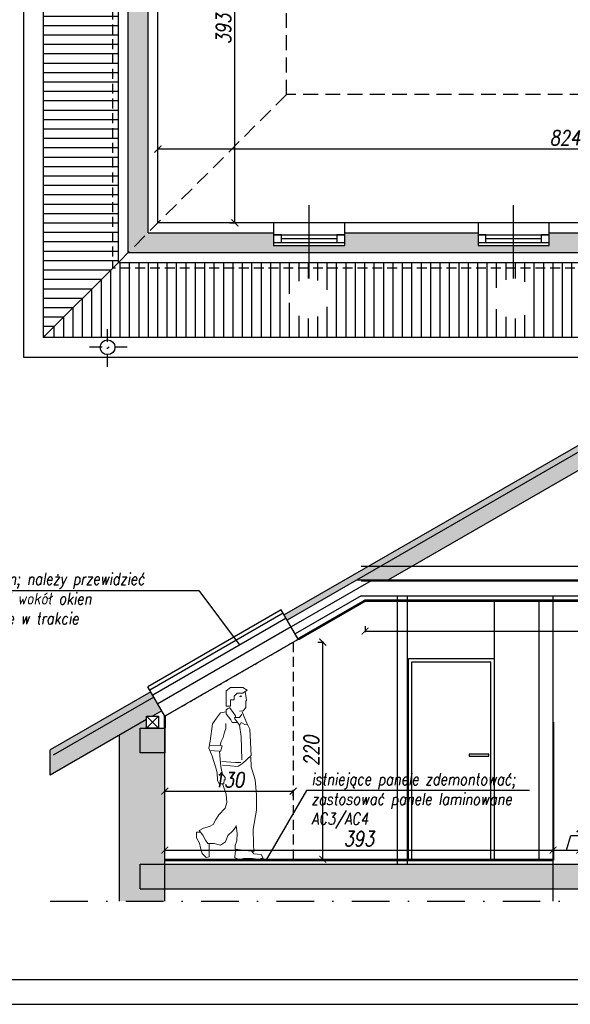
# Model space of a CAD drawing. Header units: millimetres. Extents: x 214604 to 222122, y 23717 to 26152.
# Tile 2 of 26: x 215278 to 215835, y 23735 to 24733. Entities that reach past the tile are written whole.
import ezdxf

# ---------------------------------------------------------------- set-up
doc = ezdxf.new("R2010")
doc.units = ezdxf.units.MM
for name, pattern in [('DASHDOT', [25.4, 12.7, -6.35, 0, -6.35]), ('DASHED', [0.75, 0.5, -0.25]), ('DASHED2', [0.375, 0.25, -0.125])]:
    doc.linetypes.add(name, pattern=pattern)
doc.layers.add('A_ELEWACJA', color=7, linetype='Continuous', lineweight=13)
for name, color, linetype in [('A_inwentaryzacja', 8, 'Continuous'), ('A_INWENTARYZACJA_KRESKI', 8, 'Continuous'), ('A_IZOLACJA', 52, 'Continuous'), ('A_nowe_1', 1, 'Continuous'), ('A_OPIS', 7, 'Continuous'), ('A_OPIS_ZMIANY', 2, 'Continuous'), ('A_P.POŻ.', 10, 'Continuous'), ('A_WYMIARY', 143, 'Continuous'), ('A_ZMIANY_WYMIARY', 143, 'Continuous')]:
    doc.layers.add(name, color=color, linetype=linetype)
doc.styles.add('ROMANS', font='romans.shx', dxfattribs={"width": 0.8, "oblique": 10})
doc.linetypes.add('BATTING', pattern='A,0.0001,-0.1,[134,ltypeshp.shx,S=0.1,R=0,X=-0.1,Y=0],-0.2,[134,ltypeshp.shx,S=0.1,R=180,X=0.1,Y=0],-0.1', length=0.4001)
doc.dimstyles.new('Kopia AGA1', dxfattribs={"dimtxt": 15, "dimasz": 7, "dimexe": 1.25, "dimexo": 0.625, "dimgap": 4, "dimtad": 1, "dimdec": 1, "dimtxsty": 'ROMANS', "dimblk": 'ARCHTICK', "dimcen": 20, "dimclrd": 256, "dimclrt": 7, "dimadec": 0, "dimazin": 0, "dimtfac": 1, "dimtdec": 1, "dimtmove": 1, "dimatfit": 3, "dimfxl": 5, "dimfxlon": 1, "dimarcsym": 0})

# ---------------------------------------------------------------- blocks, each defined once
blk = doc.blocks.new('_ARCHTICK')
at = {"color": 0, "linetype": 'ByBlock', "const_width": 0.15}
blk.add_lwpolyline([(-0.5, -0.5), (0.5, 0.5)], dxfattribs=at)
blk = doc.blocks.new('*D28')
at = {"layer": 'A_WYMIARY', "color": 0, "lineweight": -2, "ltscale": 3, "transparency": 16777216}
for p, q in [((215417.52, 24596.59), (215417.52, 24602.84)), ((216241.52, 24596.59), (216241.52, 24602.84))]:
    blk.add_line(p, q, dxfattribs=at)
at = {"layer": 'A_WYMIARY', "lineweight": -2, "ltscale": 3, "transparency": 16777216}
blk.add_line((216241.52, 24601.59), (215417.52, 24601.59), dxfattribs=at)
at = {"layer": 'Defpoints', "color": 0, "ltscale": 3, "transparency": 16777216}
for p in [(215417.52, 24601.59), (215417.52, 24526.87), (216241.52, 24526.87)]:
    blk.add_point(p, dxfattribs=at)
at = {"layer": 'A_WYMIARY', "lineweight": -2, "ltscale": 3, "transparency": 16777216, "xscale": 7, "yscale": 7, "zscale": 7, "rotation": 180}
blk.add_blockref('_ARCHTICK', (215417.52, 24601.59), dxfattribs=at)
at = {"layer": 'A_WYMIARY', "lineweight": -2, "ltscale": 3, "transparency": 16777216, "xscale": 7, "yscale": 7, "zscale": 7}
blk.add_blockref('_ARCHTICK', (216241.52, 24601.59), dxfattribs=at)
at = {"layer": 'A_WYMIARY', "color": 7, "ltscale": 3, "transparency": 16777216, "insert": (215829.52, 24613.09), "char_height": 15, "attachment_point": 5, "style": 'ROMANS'}
blk.add_mtext('824', dxfattribs=at)
blk = doc.blocks.new('*D29')
at = {"layer": 'A_WYMIARY', "color": 0, "lineweight": -2, "ltscale": 3, "transparency": 16777216}
for p, q in [((215490.42, 24919.87), (215496.67, 24919.87)), ((215490.42, 24526.87), (215496.67, 24526.87))]:
    blk.add_line(p, q, dxfattribs=at)
at = {"layer": 'A_WYMIARY', "lineweight": -2, "ltscale": 3, "transparency": 16777216}
blk.add_line((215495.42, 24526.87), (215495.42, 24919.87), dxfattribs=at)
at = {"layer": 'Defpoints', "color": 0, "ltscale": 3, "transparency": 16777216}
for p in [(215417.52, 24919.87), (215495.42, 24919.87), (215417.52, 24526.87)]:
    blk.add_point(p, dxfattribs=at)
at = {"layer": 'A_WYMIARY', "lineweight": -2, "ltscale": 3, "transparency": 16777216, "xscale": 7, "yscale": 7, "zscale": 7}
for p, rotation in [((215495.42, 24919.87), 90), ((215495.42, 24526.87), 270)]:
    blk.add_blockref('_ARCHTICK', p, dxfattribs=dict(at, rotation=rotation))
at = {"layer": 'A_WYMIARY', "color": 7, "ltscale": 3, "transparency": 16777216, "insert": (215483.92, 24723.37), "char_height": 15, "attachment_point": 5, "rotation": 90, "style": 'ROMANS'}
blk.add_mtext('393', dxfattribs=at)
blk = doc.blocks.new('*D65')
at = {"layer": 'A_WYMIARY', "color": 0, "lineweight": -2, "ltscale": 3, "transparency": 16777216}
for p, q in [((215424.48, 23946.2), (215424.48, 23952.45)), ((215554.38, 23946.2), (215554.38, 23952.45))]:
    blk.add_line(p, q, dxfattribs=at)
at = {"layer": 'A_WYMIARY', "lineweight": -2, "ltscale": 3, "transparency": 16777216}
blk.add_line((215424.48, 23951.2), (215554.38, 23951.2), dxfattribs=at)
at = {"layer": 'Defpoints', "color": 0, "ltscale": 3, "transparency": 16777216}
for p in [(215554.38, 23951.2), (215424.48, 23916.52), (215554.38, 23916.52)]:
    blk.add_point(p, dxfattribs=at)
at = {"layer": 'A_WYMIARY', "lineweight": -2, "ltscale": 3, "transparency": 16777216, "xscale": 7, "yscale": 7, "zscale": 7, "rotation": 180}
blk.add_blockref('_ARCHTICK', (215424.48, 23951.2), dxfattribs=at)
at = {"layer": 'A_WYMIARY', "lineweight": -2, "ltscale": 3, "transparency": 16777216, "xscale": 7, "yscale": 7, "zscale": 7}
blk.add_blockref('_ARCHTICK', (215554.38, 23951.2), dxfattribs=at)
at = {"layer": 'A_WYMIARY', "color": 7, "ltscale": 3, "transparency": 16777216, "insert": (215489.43, 23962.7), "char_height": 15, "attachment_point": 5, "style": 'ROMANS'}
blk.add_mtext('130', dxfattribs=at)
blk = doc.blocks.new('PERS_man_walking_022')
at = {"color": 0, "linetype": 'ByBlock'}
blk.add_lwpolyline([(30.96, 166.42), (36.85, 166.42), (41.27, 169.36), (36.85, 172.31), (29.49, 172.31), (24.33, 172.31), (19.91, 168.63), (19.91, 157.59), (19.91, 153.17), (24.33, 153.17), (24.33, 159.8), (28.01, 159.8), (28.01, 163.48)], close=True, dxfattribs=at)
for points in [[(39.27, 168.09), (40.24, 161.67), (40.56, 159.11), (39.92, 158.47), (39.92, 151.73), (37.03, 148.52), (33.5, 148.2)], [(33.5, 162.96), (34.78, 163.6), (35.74, 163.28), (34.46, 162.64)], [(22.27, 151.09), (20.02, 149.49), (20.02, 145.32), (24.51, 139.54), (26.12, 136.66), (30.29, 136.66)], [(23.23, 151.73), (27.08, 146.92), (29.33, 143.39), (29.33, 141.79)], [(19.7, 147.56), (14.24, 146.6), (10.07, 141.15), (6.22, 135.37), (3.65, 117.73), (2.37, 110.68), (5.58, 102.66), (9.43, 90.79), (10.71, 85.66), (11.03, 77.96), (12.96, 74.43), (17.45, 74.43), (17.77, 78.6), (19.06, 78.6), (18.73, 80.85), (15.85, 84.7), (14.56, 92.07), (13.92, 99.13), (13.28, 107.79), (3.01, 108.43)], [(36.07, 147.56), (37.99, 142.43), (40.88, 136.01), (43.77, 129.92), (45.37, 103.3), (36.71, 95.6), (31.57, 92.07), (16.17, 93.36)], [(35.74, 98.81), (35.1, 122.54), (33.5, 134.09), (28.68, 140.5), (28.36, 141.79), (33.5, 141.79), (35.74, 145)], [(13.92, 113.88), (14.88, 117.41), (16.81, 121.58), (18.09, 127.03), (19.7, 130.56), (19.7, 135.69)], [(33.82, 134.09), (35.1, 136.66), (38.63, 134.73), (41.2, 134.41)], [(3.01, 113.88), (14.24, 113.56), (15.85, 112.92), (14.24, 107.47)], [(29.97, 32.42), (30.93, 24.08), (30.61, 16.7), (29, 12.21), (29, 8.36), (37.03, 7.4), (45.05, 6.44), (47.94, 5.79), (47.62, 13.81), (47.33, 28.49), (50.51, 47.81), (50.51, 63.53), (49.31, 78.46), (45.37, 91.75), (44.73, 101.7)], [(15.53, 97.2), (29.33, 96.24), (34.78, 96.24)], [(16.49, 73.79), (20.02, 64.17), (20.66, 55.51), (19.06, 50.06), (12.64, 43.32), (9.43, 38.51), (6.86, 33.38), (3.01, 31.45), (-3.09, 29.53), (-7.26, 27.28), (-3.73, 22.47), (-1.16, 17.34), (1.4, 14.13), (7.82, 14.13), (14.24, 12.53), (19.38, 15.74), (21.62, 22.15), (26.76, 26.96), (29.97, 31.45)], [(2.69, 13.81), (2.69, 5.47), (2.69, 0.66), (-0.2, 0.02), (-4.37, 3.87), (-5.98, 9.64), (-6.94, 14.45), (-10.15, 19.91), (-10.15, 24.4), (-10.15, 25.68), (-6.3, 25.68)], [(46.34, 5.79), (47.94, 3.55), (55.32, 2.91), (57.25, -0.62), (52.75, -1.9), (43.45, -0.62), (37.35, -0.94), (34.46, -1.9), (31.25, -1.58), (28.68, -0.3), (29, 4.51), (29.65, 6.76), (29.97, 8.36)]]:
    blk.add_lwpolyline(points, dxfattribs=at)
blk = doc.blocks.new('*D93')
at = {"layer": 'A_WYMIARY', "color": 0, "lineweight": -2, "ltscale": 3, "transparency": 16777216}
for p, q in [((215579.31, 24102.12), (215585.56, 24102.12)), ((215579.31, 23882.12), (215585.56, 23882.12))]:
    blk.add_line(p, q, dxfattribs=at)
at = {"layer": 'A_WYMIARY', "lineweight": -2, "ltscale": 3, "transparency": 16777216}
blk.add_line((215584.31, 23882.12), (215584.31, 24102.12), dxfattribs=at)
at = {"layer": 'Defpoints', "color": 0, "ltscale": 3, "transparency": 16777216}
for p in [(215554.38, 24102.12), (215584.31, 24102.12), (215554.38, 23882.12)]:
    blk.add_point(p, dxfattribs=at)
at = {"layer": 'A_WYMIARY', "lineweight": -2, "ltscale": 3, "transparency": 16777216, "xscale": 7, "yscale": 7, "zscale": 7}
for p, rotation in [((215584.31, 24102.12), 90), ((215584.31, 23882.12), 270)]:
    blk.add_blockref('_ARCHTICK', p, dxfattribs=dict(at, rotation=rotation))
at = {"layer": 'A_WYMIARY', "color": 7, "ltscale": 3, "transparency": 16777216, "insert": (215572.81, 23992.12), "char_height": 15, "attachment_point": 5, "rotation": 90, "style": 'ROMANS'}
blk.add_mtext('220', dxfattribs=at)
blk = doc.blocks.new('*D149')
at = {"layer": 'A_ZMIANY_WYMIARY', "color": 0, "lineweight": -2, "ltscale": 3, "transparency": 16777216}
for p, q in [((215627.13, 24118.36), (215627.13, 24112.11)), ((216261.83, 24118.36), (216261.83, 24112.11))]:
    blk.add_line(p, q, dxfattribs=at)
at = {"layer": 'A_ZMIANY_WYMIARY', "lineweight": -2, "ltscale": 3, "transparency": 16777216}
blk.add_line((215627.13, 24113.36), (216261.83, 24113.36), dxfattribs=at)
at = {"layer": 'Defpoints', "color": 0, "ltscale": 3, "transparency": 16777216}
for p in [(215627.13, 24144.12), (216261.83, 24144.12), (216261.83, 24113.36)]:
    blk.add_point(p, dxfattribs=at)
at = {"layer": 'A_ZMIANY_WYMIARY', "lineweight": -2, "ltscale": 3, "transparency": 16777216, "xscale": 7, "yscale": 7, "zscale": 7, "rotation": 180}
blk.add_blockref('_ARCHTICK', (215627.13, 24113.36), dxfattribs=at)
at = {"layer": 'A_ZMIANY_WYMIARY', "lineweight": -2, "ltscale": 3, "transparency": 16777216, "xscale": 7, "yscale": 7, "zscale": 7}
blk.add_blockref('_ARCHTICK', (216261.83, 24113.36), dxfattribs=at)
at = {"layer": 'A_ZMIANY_WYMIARY', "color": 7, "ltscale": 3, "transparency": 16777216, "insert": (215944.48, 24126.29), "char_height": 15, "attachment_point": 5, "style": 'ROMANS'}
blk.add_mtext('634,7', dxfattribs=at)
blk = doc.blocks.new('*D151')
at = {"layer": 'A_ZMIANY_WYMIARY', "color": 0, "lineweight": -2, "ltscale": 3, "transparency": 16777216}
for p, q in [((215424.48, 23886.46), (215424.48, 23892.71)), ((215817.48, 23886.46), (215817.48, 23892.71))]:
    blk.add_line(p, q, dxfattribs=at)
at = {"layer": 'A_ZMIANY_WYMIARY', "lineweight": -2, "ltscale": 3, "transparency": 16777216}
blk.add_line((215424.48, 23891.46), (215817.48, 23891.46), dxfattribs=at)
at = {"layer": 'Defpoints', "color": 0, "ltscale": 3, "transparency": 16777216}
for p in [(215817.48, 23891.46), (215424.48, 23882.12), (215817.48, 23882.12)]:
    blk.add_point(p, dxfattribs=at)
at = {"layer": 'A_ZMIANY_WYMIARY', "lineweight": -2, "ltscale": 3, "transparency": 16777216, "xscale": 7, "yscale": 7, "zscale": 7, "rotation": 180}
blk.add_blockref('_ARCHTICK', (215424.48, 23891.46), dxfattribs=at)
at = {"layer": 'A_ZMIANY_WYMIARY', "lineweight": -2, "ltscale": 3, "transparency": 16777216, "xscale": 7, "yscale": 7, "zscale": 7}
blk.add_blockref('_ARCHTICK', (215817.48, 23891.46), dxfattribs=at)
at = {"layer": 'A_ZMIANY_WYMIARY', "color": 7, "ltscale": 3, "transparency": 16777216, "insert": (215620.98, 23902.96), "char_height": 15, "attachment_point": 5, "style": 'ROMANS'}
blk.add_mtext('393', dxfattribs=at)
blk = doc.blocks.new('*D152')
at = {"layer": 'A_ZMIANY_WYMIARY', "lineweight": -2, "ltscale": 3, "transparency": 16777216}
for p, q in [((215830.98, 23891.46), (215835.41, 23906.21)), ((215835.41, 23906.21), (215865.48, 23906.21)), ((215817.48, 23891.46), (215844.48, 23891.46))]:
    blk.add_line(p, q, dxfattribs=at)
at = {"layer": 'A_ZMIANY_WYMIARY', "color": 0, "lineweight": -2, "ltscale": 3, "transparency": 16777216}
for p, q in [((215817.48, 23886.46), (215817.48, 23892.71)), ((215844.48, 23886.46), (215844.48, 23892.71))]:
    blk.add_line(p, q, dxfattribs=at)
at = {"layer": 'Defpoints', "color": 0, "ltscale": 3, "transparency": 16777216}
for p in [(215844.48, 23891.46), (215817.48, 23882.12), (215844.48, 23882.12)]:
    blk.add_point(p, dxfattribs=at)
at = {"layer": 'A_ZMIANY_WYMIARY', "lineweight": -2, "ltscale": 3, "transparency": 16777216, "xscale": 7, "yscale": 7, "zscale": 7, "rotation": 180}
blk.add_blockref('_ARCHTICK', (215817.48, 23891.46), dxfattribs=at)
at = {"layer": 'A_ZMIANY_WYMIARY', "lineweight": -2, "ltscale": 3, "transparency": 16777216, "xscale": 7, "yscale": 7, "zscale": 7}
blk.add_blockref('_ARCHTICK', (215844.48, 23891.46), dxfattribs=at)
at = {"layer": 'A_ZMIANY_WYMIARY', "color": 7, "ltscale": 3, "transparency": 16777216, "insert": (215850.44, 23917.71), "char_height": 15, "attachment_point": 5, "style": 'ROMANS'}
blk.add_mtext('27', dxfattribs=at)

msp = doc.modelspace()

# ---------------------------------------------------------------- hatches: boundary and pattern name
at = {"layer": 'A_inwentaryzacja', "ltscale": 3}
h = msp.add_hatch(dxfattribs=at)
h.set_pattern_fill('ANSI31', color=256, scale=3, angle=135)
h.paths.add_polyline_path([(215371.52, 25612.87), (215301.52, 25682.87), (215301.52, 24410.87), (215371.52, 24480.87)])
h.paths.add_polyline_path([(215377.52, 25606.87), (215371.52, 25612.87), (215371.52, 24480.87), (215377.52, 24486.87)])
h = msp.add_hatch(dxfattribs=at)
h.set_pattern_fill('ANSI31', color=256, scale=3, angle=45)
h.paths.add_polyline_path([(215757.23, 24450.34, -0.414214), (215777.52, 24470.62), (215777.52, 24480.87), (215570.52, 24480.87), (215570.52, 24470.62, -0.414214), (215590.8, 24450.34, -1), (215550.23, 24450.34, -0.414214), (215570.52, 24470.62), (215570.52, 24480.87), (215371.52, 24480.87), (215301.52, 24410.87), (218393.52, 24410.87), (218463.52, 24480.87), (218184.52, 24480.87), (218184.52, 24470.62, -0.414214), (218204.8, 24450.34, -1), (218164.23, 24450.34, -0.414214), (218184.52, 24470.62), (218184.52, 24480.87), (217986.52, 24480.87), (217986.52, 24470.62, -0.414214), (218006.8, 24450.34, -1), (217966.23, 24450.34, -0.414214), (217986.52, 24470.62), (217986.52, 24480.87), (217581.52, 24480.87), (217581.52, 24470.62, -0.414214), (217601.8, 24450.34, -1), (217561.23, 24450.34, -0.414214), (217581.52, 24470.62), (217581.52, 24480.87), (217290.52, 24480.87), (217290.52, 24470.62, -0.414214), (217310.8, 24450.34, -1), (217270.23, 24450.34, -0.414214), (217290.52, 24470.62), (217290.52, 24480.87), (216677.52, 24480.87), (216677.52, 24470.62, -0.414214), (216697.8, 24450.34, -1), (216657.23, 24450.34, -0.414214), (216677.52, 24470.62), (216677.52, 24480.87), (216377.52, 24480.87), (216377.52, 24470.62, -0.414214), (216397.8, 24450.34, -1), (216357.23, 24450.34, -0.414214), (216377.52, 24470.62), (216377.52, 24480.87), (216079.52, 24480.87), (216079.52, 24470.62, -0.414214), (216099.8, 24450.34, -1), (216059.23, 24450.34, -0.414214), (216079.52, 24470.62), (216079.52, 24480.87), (215777.52, 24480.87), (215777.52, 24470.62, -0.414214), (215797.8, 24450.34, -1)])
h.paths.add_polyline_path([(215570.52, 24486.87), (215377.52, 24486.87), (215371.52, 24480.87), (215570.52, 24480.87)])
h.paths.add_polyline_path([(215777.52, 24486.87), (215570.52, 24486.87), (215570.52, 24480.87), (215777.52, 24480.87)])
h.paths.add_polyline_path([(216079.52, 24486.87), (215777.52, 24486.87), (215777.52, 24480.87), (216079.52, 24480.87)])
h.paths.add_polyline_path([(216377.52, 24486.87), (216079.52, 24486.87), (216079.52, 24480.87), (216377.52, 24480.87)])
h.paths.add_polyline_path([(216677.52, 24486.87), (216377.52, 24486.87), (216377.52, 24480.87), (216677.52, 24480.87)])
h.paths.add_polyline_path([(217290.52, 24486.87), (216677.52, 24486.87), (216677.52, 24480.87), (217290.52, 24480.87)])
h.paths.add_polyline_path([(217581.52, 24486.87), (217290.52, 24486.87), (217290.52, 24480.87), (217581.52, 24480.87)])
h.paths.add_polyline_path([(217986.52, 24486.87), (217581.52, 24486.87), (217581.52, 24480.87), (217986.52, 24480.87)])
h.paths.add_polyline_path([(218184.52, 24486.87), (217986.52, 24486.87), (217986.52, 24480.87), (218184.52, 24480.87)])
h.paths.add_polyline_path([(218469.52, 24486.87), (218184.52, 24486.87), (218184.52, 24480.87), (218463.52, 24480.87)])
h = msp.add_hatch(color=256, dxfattribs=at)
h.dxf.hatch_style = 1
h.paths.add_polyline_path([(215944.48, 24353.19), (216142.66, 24238.77), (216146.67, 24243.38), (215944.48, 24360.12), (215630.98, 24179.12), (215642.98, 24179.12)])
h = msp.add_hatch(color=256, dxfattribs=at)
h.dxf.hatch_style = 1
h.paths.add_polyline_path([(215642.98, 24179.12), (215630.98, 24179.12), (215545.39, 24129.7), (215548.39, 24124.51)])
h = msp.add_hatch(color=256, dxfattribs=at)
h.dxf.hatch_style = 1
h.paths.add_polyline_path([(215410.29, 24051.7), (215308.48, 23992.92), (215308.48, 23967.36), (215405.98, 24023.66), (215405.98, 24027.12), (215411.98, 24027.12), (215421.36, 24032.53)])
at = {"layer": 'A_INWENTARYZACJA_KRESKI', "ltscale": 3}
h = msp.add_hatch(color=256, dxfattribs=at)
h.dxf.hatch_style = 1
h.paths.add_polyline_path([(215407.52, 25576.87), (215387.52, 25596.87), (215387.52, 24496.87), (215407.52, 24516.87)])
h.paths.add_polyline_path([(215643.52, 25596.87), (215387.52, 25596.87), (215407.52, 25576.87), (215607.52, 25576.87), (215607.52, 25589.87), (215643.52, 25589.87)])
h.paths.add_polyline_path([(215805.61, 25589.87), (215841.61, 25589.87), (215841.61, 25596.87), (215643.52, 25596.87), (215643.52, 25589.87), (215679.52, 25589.87), (215679.52, 25576.87), (215805.61, 25576.87)])
h.paths.add_polyline_path([(216106.52, 25589.87), (216142.52, 25589.87), (216142.52, 25596.87), (215841.61, 25596.87), (215841.61, 25589.87), (215877.61, 25589.87), (215877.61, 25576.87), (216106.52, 25576.87)])
h = msp.add_hatch(color=256, dxfattribs=at)
h.dxf.hatch_style = 1
h.paths.add_polyline_path([(215534.52, 24516.87), (215407.52, 24516.87), (215387.52, 24496.87), (215570.52, 24496.87), (215570.52, 24503.87), (215534.52, 24503.87)])
h.paths.add_polyline_path([(215777.52, 24503.87), (215741.52, 24503.87), (215741.52, 24516.87), (215606.52, 24516.87), (215606.52, 24503.87), (215570.52, 24503.87), (215570.52, 24496.87), (215777.52, 24496.87)])
h.paths.add_polyline_path([(216079.52, 24503.87), (216043.52, 24503.87), (216043.52, 24516.87), (215813.52, 24516.87), (215813.52, 24503.87), (215777.52, 24503.87), (215777.52, 24496.87), (216079.52, 24496.87)])
h.paths.add_polyline_path([(216341.52, 24516.87), (216115.52, 24516.87), (216115.52, 24503.87), (216079.52, 24503.87), (216079.52, 24496.87), (216377.52, 24496.87), (216377.52, 24503.87), (216341.52, 24503.87)])
h.paths.add_polyline_path([(216641.52, 24516.87), (216413.52, 24516.87), (216413.52, 24503.87), (216377.52, 24503.87), (216377.52, 24496.87), (216677.52, 24496.87), (216677.52, 24503.87), (216641.52, 24503.87)])
h = msp.add_hatch(color=256, dxfattribs=at)
h.dxf.hatch_style = 1
h.paths.add_polyline_path([(215944.48, 24334.56), (216237.96, 24165.12), (216270.23, 24165.12), (215944.48, 24353.19), (215618.73, 24165.12), (215651, 24165.12)])
h = msp.add_hatch(color=256, dxfattribs=at)
h.dxf.hatch_style = 1
h.paths.add_polyline_path([(215424.48, 23990.12), (215399.48, 23990.12), (215399.48, 24015.12), (215405.98, 24015.12), (215405.98, 24023.66), (215378.48, 24007.78), (215378.48, 23839.84), (215424.48, 23839.84), (215424.48, 23852.12), (215399.48, 23852.12), (215399.48, 23877.12), (215424.48, 23877.12)])
h = msp.add_hatch(color=256, dxfattribs=at)
h.dxf.hatch_style = 1
h.paths.add_polyline_path([(215817.48, 23877.12), (215424.48, 23877.12), (215424.48, 23852.12), (215817.48, 23852.12)])
h.paths.add_polyline_path([(216044.48, 23877.12), (215844.48, 23877.12), (215844.48, 23852.12), (216044.48, 23852.12)])
h.paths.add_polyline_path([(216464.48, 23877.12), (216071.48, 23877.12), (216071.48, 23852.12), (216464.48, 23852.12)])
h.paths.add_polyline_path([(216510.48, 24007.78), (216482.98, 24023.66), (216482.98, 24015.12), (216489.48, 24015.12), (216489.48, 23990.12), (216464.48, 23990.12), (216464.48, 23877.12), (216489.48, 23877.12), (216489.48, 23852.12), (216464.48, 23852.12), (216464.48, 23839.84), (216510.48, 23839.84)])
h = msp.add_hatch(color=256, dxfattribs=at)
h.dxf.hatch_style = 1
h.paths.add_polyline_path([(215424.48, 24015.12), (215399.48, 24015.12), (215399.48, 23990.12), (215424.48, 23990.12)])
h = msp.add_hatch(color=256, dxfattribs=at)
h.dxf.hatch_style = 1
h.paths.add_polyline_path([(215424.48, 23877.12), (215399.48, 23877.12), (215399.48, 23852.12), (215424.48, 23852.12)])
h = msp.add_hatch(color=256, dxfattribs=at)
h.dxf.hatch_style = 1
h.paths.add_polyline_path([(215844.48, 23877.12), (215817.48, 23877.12), (215817.48, 23852.12), (215844.48, 23852.12)])

# ---------------------------------------------------------------- linework, layer by layer
at = {"layer": 'A_inwentaryzacja', "ltscale": 3}
for p, q in [((215281.52, 25702.87), (215281.52, 24390.87)), ((215301.52, 25682.87), (215301.52, 24410.87)), ((215377.52, 24486.87), (215377.52, 25606.87)), ((215387.52, 24496.87), (215387.52, 25596.87)), ((215407.52, 24516.87), (215407.52, 25576.87)), ((215417.52, 24526.87), (215417.52, 25566.87)), ((215570.52, 24470.62), (215570.52, 24544.92)), ((215777.52, 24470.62), (215777.52, 24544.92)), ((220155.52, 24526.87), (215417.52, 24526.87)), ((215534.52, 24526.87), (215534.52, 24503.87)), ((215606.52, 24503.87), (215606.52, 24526.87)), ((215741.52, 24526.87), (215741.52, 24503.87)), ((215813.52, 24503.87), (215813.52, 24526.87)), ((215407.52, 24516.87), (215534.52, 24516.87)), ((215534.52, 24514.87), (215606.52, 24514.87)), ((215542.52, 24510.87), (215598.52, 24510.87)), ((215606.52, 24516.87), (215741.52, 24516.87)), ((215741.52, 24514.87), (215813.52, 24514.87)), ((215749.52, 24510.87), (215805.52, 24510.87)), ((215813.52, 24516.87), (216043.52, 24516.87)), ((215534.52, 24506.87), (215606.52, 24506.87)), ((215534.52, 24503.87), (215606.52, 24503.87)), ((215741.52, 24506.87), (215813.52, 24506.87)), ((215741.52, 24503.87), (215813.52, 24503.87)), ((215387.52, 24496.87), (218479.52, 24496.87)), ((215301.52, 24410.87), (215377.52, 24486.87)), ((215377.52, 24486.87), (218469.52, 24486.87)), ((218509.52, 24410.87), (215301.52, 24410.87)), ((215281.52, 24390.87), (218469.52, 24390.87)), ((215944.48, 24360.12), (215545.39, 24129.7)), ((215944.48, 24353.19), (215548.39, 24124.51)), ((215944.48, 24334.56), (215651, 24165.12)), ((215623.29, 24179.12), (216265.67, 24179.12)), ((215618.73, 24165.12), (216270.23, 24165.12)), ((215623.29, 24149.12), (215556.46, 24110.53)), ((215623.29, 24149.12), (216265.67, 24149.12)), ((215659.98, 23877.12), (215659.98, 24149.12)), ((215669.98, 23877.12), (215669.98, 24149.12)), ((215817.48, 23839.84), (215817.48, 24149.12)), ((215627.13, 24144.12), (215424.48, 24027.12)), ((215627.13, 24144.12), (215659.98, 24144.12)), ((215669.98, 24144.12), (215817.48, 24144.12)), ((215757.98, 23882.12), (215757.98, 24144.12)), ((215803.48, 23882.12), (215803.48, 24144.12)), ((215542.39, 24134.9), (215407.29, 24056.9)), ((215544.39, 24131.43), (215409.29, 24053.43)), ((215559.58, 24105.12), (215542.39, 24134.9)), ((215547.39, 24126.24), (215412.29, 24048.24)), ((215552.39, 24117.58), (215417.29, 24039.58)), ((215670.98, 23882.12), (215670.98, 24085.62)), ((215670.98, 24085.62), (215757.98, 24085.62)), ((215674.48, 23882.12), (215674.48, 24082.12)), ((215674.48, 24082.12), (215754.48, 24082.12)), ((215754.48, 23882.12), (215754.48, 24082.12)), ((215410.29, 24051.7), (215308.48, 23992.92)), ((215424.48, 24027.12), (215407.29, 24056.9)), ((215413.29, 24046.51), (215311.48, 23987.73)), ((215421.36, 24032.53), (215411.98, 24027.12)), ((215405.98, 24023.66), (215308.48, 23967.36)), ((215417.98, 24027.12), (215405.98, 24015.12)), ((215405.98, 24027.12), (215417.98, 24015.12)), ((215424.48, 23839.84), (215424.48, 24027.12)), ((215378.48, 23839.84), (215378.48, 24007.78)), ((215308.48, 23967.36), (215308.48, 23992.92)), ((215424.48, 23882.12), (215817.48, 23882.12)), ((215399.48, 23877.12), (216489.48, 23877.12)), ((215399.48, 23852.12), (215399.48, 23877.12)), ((215399.48, 23852.12), (216489.48, 23852.12))]:
    msp.add_line(p, q, dxfattribs=at)
at = {"layer": 'A_inwentaryzacja', "linetype": 'DASHED', "ltscale": 20}
for p, q in [((215371.52, 25612.87), (215371.52, 24480.87)), ((218509.52, 24480.87), (215371.52, 24480.87)), ((215554.38, 24102.12), (215554.38, 23882.12))]:
    msp.add_line(p, q, dxfattribs=at)
at = {"layer": 'A_inwentaryzacja', "linetype": 'DASHED', "ltscale": 30}
for p, q in [((215547.52, 24656.87), (215547.52, 25436.87)), ((215547.52, 24656.87), (215377.52, 24486.87)), ((218639.52, 24656.87), (215547.52, 24656.87))]:
    msp.add_line(p, q, dxfattribs=at)
at = {"layer": 'A_inwentaryzacja', "linetype": 'DASHDOT'}
for p, q in [((215366.52, 24380.87), (215366.52, 24420.87)), ((215386.52, 24400.87), (215346.52, 24400.87))]:
    msp.add_line(p, q, dxfattribs=at)
at = {"layer": 'A_inwentaryzacja', "linetype": 'DASHDOT', "ltscale": 3}
msp.add_line((215308.61, 23839.84), (216578, 23839.84), dxfattribs=at)
at = {"layer": 'A_inwentaryzacja', "ltscale": 3}
for points in [[(215542.52, 24514.87), (215534.52, 24514.87), (215534.52, 24506.87), (215542.52, 24506.87)], [(215606.52, 24514.87), (215598.52, 24514.87), (215598.52, 24506.87), (215606.52, 24506.87)], [(215749.52, 24514.87), (215741.52, 24514.87), (215741.52, 24506.87), (215749.52, 24506.87)], [(215813.52, 24514.87), (215805.52, 24514.87), (215805.52, 24506.87), (215813.52, 24506.87)], [(215417.98, 24015.12), (215405.98, 24015.12), (215405.98, 24027.12), (215417.98, 24027.12)], [(215424.48, 23990.12), (215399.48, 23990.12), (215399.48, 24015.12), (215424.48, 24015.12)], [(215752.51, 23986.5), (215752.51, 23988.5), (215732.51, 23988.5), (215732.51, 23986.5)]]:
    msp.add_lwpolyline(points, close=True, dxfattribs=at)
msp.add_circle((215366.52, 24400.87), 7.5, dxfattribs=at)
at = {"layer": 'A_IZOLACJA', "linetype": 'BATTING', "ltscale": 20}
msp.add_line((215633.27, 24164.12), (215552.46, 24117.46), dxfattribs=at)
at = {"layer": 'A_IZOLACJA', "linetype": 'BATTING', "ltscale": 30}
msp.add_line((215623.29, 24164.12), (216265.67, 24164.12), dxfattribs=at)
at = {"layer": 'A_nowe_1', "ltscale": 3, "const_width": 2}
for points in [[(215817.83, 23881.12), (215817.83, 24021.12)], [(215424.48, 23881.12), (215817.48, 23881.12)]]:
    msp.add_lwpolyline(points, dxfattribs=at)
at = {"layer": 'A_OPIS', "ltscale": 3}
msp.add_lwpolyline([(214910.74, 25835.22), (214910.74, 23735.22), (220410.74, 23735.22), (220410.74, 25835.22), (214910.74, 25835.22)], dxfattribs=at)
msp.add_lwpolyline([(215085.74, 25810.22), (215085.74, 23760.22), (220385.74, 23760.22), (220385.74, 25810.22)], close=True, dxfattribs=at)
at = {"layer": 'A_OPIS_ZMIANY', "ltscale": 3}
for points in [[(215092.22, 24154.34), (215458.98, 24154.34), (215499.59, 24099.66)], [(215793.57, 23951.81), (215567.71, 23951.81), (215527.1, 23881.47)]]:
    msp.add_lwpolyline(points, dxfattribs=at)
at = {"layer": 'A_P.POŻ.', "ltscale": 3, "const_width": 2.5}
for points in [[(215559.58, 24105.12), (215627.13, 24144.12), (216261.83, 24144.12), (216464.48, 24027.12)], [(215424.48, 24027.12), (215424.48, 24015.12)]]:
    msp.add_lwpolyline(points, dxfattribs=at)
at = {"layer": 'A_P.POŻ.', "linetype": 'DASHED2', "ltscale": 10}
msp.add_lwpolyline([(215424.48, 24027.12), (215559.58, 24105.12)], dxfattribs=at)

# ---------------------------------------------------------------- block references
at = {"layer": 'A_ELEWACJA', "ltscale": 0.35}
msp.add_blockref('PERS_man_walking_022', (215466.66, 23884.02), dxfattribs=at)

# ---------------------------------------------------------------- texts
at = {"layer": 'A_OPIS_ZMIANY', "ltscale": 5, "char_height": 12, "attachment_point": 1, "style": 'ROMANS'}
for s, insert in [('okna połaciowe bez zmian; należy przewidzieć\\Puzupełnienie termoizolacji wokół okien\\P(okna są wstawione nowe w trakcie \\Premontu dachu)', (215104.78, 24172.18)), ('istniejące panele zdemontować;\\Pzastosować panele laminowane\\PAC3/AC4', (215572.84, 23969.22))]:
    msp.add_mtext_dynamic_manual_height_columns(s, width=448.9942, gutter_width=75, heights=[0], dxfattribs=dict(at, insert=insert))

# ---------------------------------------------------------------- dimensions: what is measured, and where the dimension line sits
at = {"layer": 'A_WYMIARY', "ltscale": 3}
for base, p1, p2, picture, middle in [((215495.42, 24919.87), (215417.52, 24526.87), (215417.52, 24919.87), '*D29', (215483.92, 24723.37)), ((215584.31, 24102.12), (215554.38, 23882.12), (215554.38, 24102.12), '*D93', (215572.81, 23992.12))]:
    dim = msp.add_linear_dim(base=base, p1=p1, p2=p2, angle=90, dimstyle='Kopia AGA1', dxfattribs=at)
    dim.commit()
    dim.dimension.update_dxf_attribs({"geometry": picture, "text_midpoint": middle})
dim = msp.add_linear_dim(base=(215417.52, 24601.59), p1=(216241.52, 24526.87), p2=(215417.52, 24526.87), dimstyle='Kopia AGA1', dxfattribs=at)
dim.commit()
dim.dimension.update_dxf_attribs({"geometry": '*D28', "text_midpoint": (215829.52, 24613.09)})
dim = msp.add_linear_dim(base=(215554.38, 23951.2), p1=(215424.48, 23916.52), p2=(215554.38, 23916.52), text='130', dimstyle='Kopia AGA1', dxfattribs=at)
dim.commit()
dim.dimension.update_dxf_attribs({"geometry": '*D65', "text_midpoint": (215489.43, 23962.7)})
at = {"layer": 'A_ZMIANY_WYMIARY', "ltscale": 3}
for base, p1, p2, picture, middle in [((216261.83, 24113.36), (215627.13, 24144.12), (216261.83, 24144.12), '*D149', (215944.48, 24126.29)), ((215844.48, 23891.46), (215817.48, 23882.12), (215844.48, 23882.12), '*D152', (215839.41, 23917.71)), ((215817.48, 23891.46), (215424.48, 23882.12), (215817.48, 23882.12), '*D151', (215620.98, 23902.96))]:
    dim = msp.add_linear_dim(base=base, p1=p1, p2=p2, dimstyle='Kopia AGA1', dxfattribs=at)
    dim.commit()
    dim.dimension.update_dxf_attribs({"geometry": picture, "text_midpoint": middle})

doc.saveas('drawing.dxf')
